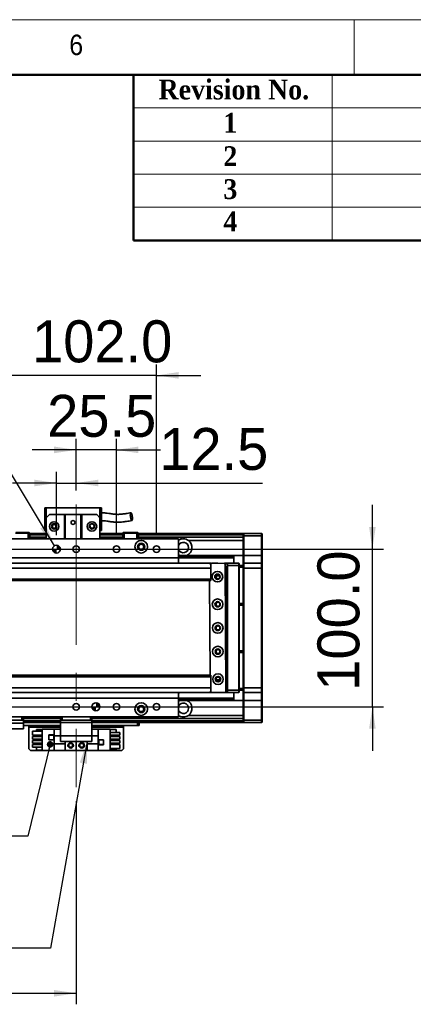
# Model space of a CAD drawing. Header units: millimetres. Extents: x 35 to 2905, y 35 to 2044.
# Tile 10 of 11: x 1958 to 2208, y 1419 to 2044. Entities that reach past the tile are written whole.
import ezdxf

# ---------------------------------------------------------------- set-up
doc = ezdxf.new("R2010")
doc.units = ezdxf.units.MM
doc.header["$LTSCALE"] = 7
doc.linetypes.add('CENTERX2', pattern=[20.32, 12.7, -2.54, 2.54, -2.54])
doc.layers.add('黑色实线', color=7, linetype='Continuous')
doc.styles.add('SLDTEXTSTYLE1', font='Gothic.ttf', dxfattribs={"width": 0.913})
doc.styles.add('SLDTEXTSTYLE2', font='timesbd.ttf', dxfattribs={"width": 0.933})
doc.styles.add('SLDTEXTSTYLE8', font='txt')
doc.dimstyles.new('SLDDIMSTYLE0', dxfattribs={"dimtxt": 26.6, "dimasz": 14, "dimexe": 0, "dimexo": 0.0625, "dimgap": 6.65, "dimtad": 2, "dimdec": 1, "dimrnd": 1e-09, "dimzin": 4, "dimdsep": 46, "dimtxsty": 'SLDTEXTSTYLE8', "dimsah": 1, "dimcen": 0.09, "dimadec": 0, "dimazin": 1, "dimtfac": 1, "dimtdec": 1, "dimtmove": 0, "dimatfit": 0, "dimfxl": 0, "dimfrac": 2, "dimtolj": 1, "dimtzin": 12, "dimarcsym": 0})
doc.dimstyles.new('SLDDIMSTYLE1', dxfattribs={"dimtxt": 26.6, "dimasz": 14, "dimexe": 0, "dimexo": 0.0625, "dimgap": 6.65, "dimtad": 2, "dimdec": 1, "dimrnd": 1e-09, "dimzin": 12, "dimdsep": 46, "dimtxsty": 'SLDTEXTSTYLE8', "dimsah": 1, "dimcen": 0.09, "dimadec": 0, "dimazin": 3, "dimtfac": 1, "dimtdec": 1, "dimtmove": 0, "dimatfit": 0, "dimfxl": 0, "dimfrac": 2, "dimtolj": 1, "dimtzin": 12, "dimarcsym": 0})
doc.dimstyles.new('SLDDIMSTYLE2', dxfattribs={"dimtxt": 0.18, "dimasz": 14, "dimexe": 0, "dimexo": 0.0625, "dimgap": 0, "dimtad": 0, "dimtih": 1, "dimtoh": 1, "dimdec": 0, "dimrnd": 1e-09, "dimzin": 0, "dimdsep": 46, "dimtxsty": 'Standard', "dimsah": 1, "dimcen": 0.09, "dimadec": 0, "dimazin": 0, "dimtfac": 14, "dimtdec": 0, "dimtofl": 0, "dimtmove": 0, "dimatfit": 3, "dimfxl": 0, "dimfrac": 2, "dimtolj": 1, "dimtzin": 0, "dimarcsym": 0})
doc.dimstyles.new('SLDDIMSTYLE4', dxfattribs={"dimtxt": 26.6, "dimasz": 14, "dimexe": 0, "dimexo": 0.0625, "dimgap": 6.65, "dimtad": 0, "dimtih": 1, "dimtoh": 1, "dimdec": 1, "dimrnd": 1e-09, "dimzin": 4, "dimdsep": 46, "dimtxsty": 'SLDTEXTSTYLE8', "dimsah": 1, "dimcen": 0, "dimadec": 0, "dimazin": 1, "dimtfac": 1, "dimtdec": 1, "dimtofl": 0, "dimtmove": 0, "dimatfit": 3, "dimfxl": 0, "dimfrac": 2, "dimtolj": 1, "dimtzin": 12, "dimarcsym": 0})
doc.dimstyles.new('SLDDIMSTYLE5', dxfattribs={"dimtxt": 26.6, "dimasz": 14, "dimexe": 0, "dimexo": 0.0625, "dimgap": 6.65, "dimtad": 2, "dimdec": 1, "dimrnd": 1e-09, "dimzin": 4, "dimdsep": 46, "dimtxsty": 'SLDTEXTSTYLE8', "dimsah": 1, "dimcen": 0.09, "dimadec": 0, "dimazin": 1, "dimtfac": 1, "dimtdec": 1, "dimtofl": 0, "dimtmove": 0, "dimatfit": 3, "dimfxl": 0, "dimfrac": 2, "dimtolj": 1, "dimtzin": 12, "dimarcsym": 0})
doc.dimstyles.new('SLDDIMSTYLE6', dxfattribs={"dimtxt": 0.18, "dimasz": 4.2, "dimexe": 0, "dimexo": 0.0625, "dimgap": 0, "dimtad": 0, "dimtih": 1, "dimtoh": 1, "dimdec": 0, "dimrnd": 1e-09, "dimzin": 0, "dimdsep": 46, "dimtxsty": 'Standard', "dimblk1": 'DOT', "dimblk2": 'DOT', "dimsah": 1, "dimcen": 0.09, "dimadec": 0, "dimazin": 0, "dimtfac": 4.2, "dimtdec": 0, "dimtofl": 0, "dimtmove": 0, "dimatfit": 3, "dimldrblk": 'DOT', "dimfxl": 0, "dimfrac": 2, "dimtolj": 1, "dimtzin": 0, "dimarcsym": 0})

# ---------------------------------------------------------------- blocks, each defined once
blk = doc.blocks.new('_D_8')
at = {"layer": '黑色实线'}
for p, q in [((2181.56, 1708.1), (2181.56, 1736.1)), ((433.45, 1708.1), (2188.56, 1708.1)), ((2181.56, 1608.1), (2181.56, 1708.1)), ((433.45, 1608.1), (2188.56, 1608.1)), ((2181.56, 1608.1), (2181.56, 1580.1))]:
    blk.add_line(p, q, dxfattribs=at)
for points in [[(2181.56, 1708.1), (2183.66, 1722.1), (2179.46, 1722.1)], [(2181.56, 1608.1), (2179.46, 1594.1), (2183.66, 1594.1)]]:
    blk.add_solid(points, dxfattribs=at)
at = {"layer": '黑色实线', "insert": (2146.66, 1618.21), "char_height": 26.6, "attachment_point": 1, "rotation": 90, "style": 'SLDTEXTSTYLE8'}
blk.add_mtext('100.0', dxfattribs=at)
blk = doc.blocks.new('_D_13')
at = {"layer": '黑色实线'}
for p, q in [((1981.06, 1716.99), (1981.06, 1757.05)), ((1993.56, 1745.22), (1993.56, 1757.05)), ((1981.06, 1750.05), (1953.06, 1750.05)), ((1981.06, 1750.05), (1993.56, 1750.05)), ((1993.56, 1750.05), (2111.81, 1750.05))]:
    blk.add_line(p, q, dxfattribs=at)
for points in [[(1981.06, 1750.05), (1967.06, 1752.15), (1967.06, 1747.95)], [(1993.56, 1750.05), (2007.56, 1747.95), (2007.56, 1752.15)]]:
    blk.add_solid(points, dxfattribs=at)
at = {"layer": '黑色实线', "insert": (2046.27, 1784.95), "char_height": 26.6, "attachment_point": 1, "style": 'SLDTEXTSTYLE8'}
blk.add_mtext('12.5', dxfattribs=at)
blk = doc.blocks.new('_D_14')
at = {"layer": '黑色实线'}
for p, q in [((1993.56, 1745.22), (1993.56, 1778.06)), ((2019.06, 1716.99), (2019.06, 1778.06)), ((1993.56, 1771.06), (1965.56, 1771.06)), ((2019.06, 1771.06), (1993.56, 1771.06)), ((2019.06, 1771.06), (2047.06, 1771.06))]:
    blk.add_line(p, q, dxfattribs=at)
for points in [[(1993.56, 1771.06), (1979.56, 1773.16), (1979.56, 1768.96)], [(2019.06, 1771.06), (2033.06, 1768.96), (2033.06, 1773.16)]]:
    blk.add_solid(points, dxfattribs=at)
at = {"layer": '黑色实线', "insert": (1975.15, 1805.97), "char_height": 26.6, "attachment_point": 1, "style": 'SLDTEXTSTYLE8'}
blk.add_mtext('25.5', dxfattribs=at)
blk = doc.blocks.new('_D_15')
at = {"layer": '黑色实线'}
for p, q in [((1942.56, 1716.99), (1942.56, 1825.33)), ((2044.56, 1716.99), (2044.56, 1825.33)), ((1942.56, 1818.33), (1914.56, 1818.33)), ((2044.56, 1818.33), (1942.56, 1818.33)), ((2044.56, 1818.33), (2072.56, 1818.33))]:
    blk.add_line(p, q, dxfattribs=at)
for points in [[(1942.56, 1818.33), (1928.56, 1820.43), (1928.56, 1816.23)], [(2044.56, 1818.33), (2058.56, 1816.23), (2058.56, 1820.43)]]:
    blk.add_solid(points, dxfattribs=at)
at = {"layer": '黑色实线', "insert": (1965.55, 1853.23), "char_height": 26.6, "attachment_point": 1, "style": 'SLDTEXTSTYLE8'}
blk.add_mtext('102.0', dxfattribs=at)
blk = doc.blocks.new('SW_SYMBOL_HOLE_DEPTH')
at = {"layer": '黑色实线', "color": 0}
for p, q in [((0, 6125), (5600, 6125)), ((2800, 6125), (2800, 525)), ((700, 3885), (2800, 525)), ((4900, 3885), (2800, 525))]:
    blk.add_line(p, q, dxfattribs=at)
blk = doc.blocks.new('_D_16')
at = {"layer": '黑色实线'}
for p, q in [((1938.34, 1779.06), (1910.34, 1779.06)), ((1979.77, 1710.24), (1938.34, 1779.06))]:
    blk.add_line(p, q, dxfattribs=at)
blk.add_solid([(1979.77, 1710.24), (1974.35, 1723.32), (1970.75, 1721.15)], dxfattribs=at)
at = {"layer": '黑色实线', "xscale": 0.004985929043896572, "yscale": 0.004985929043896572, "zscale": 0.004985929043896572}
blk.add_blockref('SW_SYMBOL_HOLE_DEPTH', (1815.4, 1761.45), dxfattribs=at)
at = {"layer": '黑色实线', "char_height": 26.6, "attachment_point": 1, "style": 'SLDTEXTSTYLE8'}
for s, insert in [('2X ', (1614.04, 1792.46)), ('%%c', (1664.06, 1792.2)), (' 5.0H7 ', (1705.16, 1792.46)), (' 7.0', (1854.34, 1792.46))]:
    blk.add_mtext(s, dxfattribs=dict(at, insert=insert))
blk = doc.blocks.new('_D_18')
at = {"layer": '黑色实线'}
for p, q in [((373.56, 1548.26), (373.56, 1419.3)), ((1993.56, 1548.26), (1993.56, 1419.3)), ((373.56, 1426.3), (1993.56, 1426.3))]:
    blk.add_line(p, q, dxfattribs=at)
for points in [[(373.56, 1426.3), (387.56, 1424.2), (387.56, 1428.4)], [(1993.56, 1426.3), (1979.56, 1428.4), (1979.56, 1424.2)]]:
    blk.add_solid(points, dxfattribs=at)
at = {"layer": '黑色实线', "insert": (1142.52, 1461.21), "char_height": 26.6, "attachment_point": 1, "style": 'SLDTEXTSTYLE8'}
blk.add_mtext('1620.0', dxfattribs=at)
blk = doc.blocks.new('_DOT')
at = {"color": 0, "linetype": 'ByBlock', "lineweight": -2}
blk.add_line((-0.5, 0), (-1, 0), dxfattribs=at)
at = {"color": 0, "linetype": 'ByBlock', "const_width": 0.5}
blk.add_lwpolyline([(-0.25, 0, 1), (0.25, 0, 1)], format="xyb", close=True, dxfattribs=at)
blk = doc.blocks.new('SW_DOWELSYMBOL_2')
at = {"linetype": 'Continuous', "lineweight": 18}
h = blk.add_hatch(color=0, dxfattribs=at)
edge = h.paths.add_edge_path(flags=0)
edge.add_arc((0, 0), 2.5, 180, 270)
edge.add_line((0, -2.5), (0, 0))
edge.add_line((0, 0), (-2.5, 0))
h = blk.add_hatch(color=0, dxfattribs=at)
edge = h.paths.add_edge_path(flags=0)
edge.add_arc((0, 0), 2.5, 0, 90)
edge.add_line((0, 2.5), (0, 0))
edge.add_line((0, 0), (2.5, 0))
at = {"layer": '黑色实线', "color": 0}
blk.add_circle((0, 0), 2.5, dxfattribs=at)
blk = doc.blocks.new('SW_DOWELSYMBOL_3')
at = {"linetype": 'Continuous', "lineweight": 18}
h = blk.add_hatch(color=0, dxfattribs=at)
edge = h.paths.add_edge_path(flags=0)
edge.add_arc((0, 0), 2.5, 180, 270)
edge.add_line((0, -2.5), (0, 0))
edge.add_line((0, 0), (-2.5, 0))
h = blk.add_hatch(color=0, dxfattribs=at)
edge = h.paths.add_edge_path(flags=0)
edge.add_arc((0, 0), 2.5, 0, 90)
edge.add_line((0, 2.5), (0, 0))
edge.add_line((0, 0), (2.5, 0))
at = {"layer": '黑色实线', "color": 0}
blk.add_circle((0, 0), 2.5, dxfattribs=at)

msp = doc.modelspace()

# ---------------------------------------------------------------- linework, layer by layer
at = {"color": 7, "linetype": 'Continuous', "lineweight": 18}
for p, q in [((2905, 2044), (35, 2044)), ((2170, 2044), (2170, 2009)), ((70, 2009), (2870, 2009)), ((2156, 2009), (2156, 1904)), ((2030, 1988), (2870, 1988)), ((2030, 1967), (2870, 1967)), ((2030, 1946), (2870, 1946)), ((2030, 1925), (2870, 1925))]:
    msp.add_line(p, q, dxfattribs=at)
at = {"color": 7, "linetype": 'Continuous', "lineweight": 50}
for p, q in [((2870, 2009), (70, 2009)), ((2030, 2009), (2030, 1904)), ((2870, 1904), (2030, 1904))]:
    msp.add_line(p, q, dxfattribs=at)
at = {"color": 7, "linetype": 'Continuous', "lineweight": 35}
for p, q in [((1973.563905, 1734.3998481), (1974.5639517, 1734.3998481)), ((1973.563905, 1734.3998481), (1973.563905, 1719.9998465)), ((1974.5639517, 1727.9998441), (1974.5639517, 1734.3998481)), ((1974.5639517, 1734.3998481), (2008.5639908, 1734.3998481)), ((2008.5639908, 1734.3998481), (2009.5639183, 1734.3998481)), ((2008.5639908, 1734.3998481), (2008.5639908, 1727.9998441)), ((2009.5639183, 1719.9998465), (2009.5639183, 1734.3998481)), ((1976.563926, 1729.9998481), (1974.5639517, 1727.9998441)), ((1974.5639517, 1727.9998441), (1974.5639517, 1714.5998445)), ((1976.563926, 1729.9998481), (1986.0639527, 1729.9998481)), ((1986.0639527, 1714.5998445), (1986.0639527, 1729.9998481)), ((1986.0639527, 1729.9998481), (1986.5639164, 1729.9998481)), ((1986.5639164, 1729.9998481), (1986.5639164, 1714.5998445)), ((1996.5639069, 1729.9998481), (1986.5639164, 1729.9998481)), ((1996.5639069, 1714.5998445), (1996.5639069, 1729.9998481)), ((1996.5639069, 1729.9998481), (1997.0639899, 1729.9998481)), ((1997.0639899, 1729.9998481), (1997.0639899, 1714.5998445)), ((1997.0639899, 1729.9998481), (2006.5638974, 1729.9998481)), ((2008.5639908, 1727.9998441), (2006.5638974, 1729.9998481)), ((2008.5639908, 1727.9998441), (2008.5639908, 1714.5998445)), ((1963.0639508, 1718.2998475), (1955.0639345, 1718.2998475)), ((1955.1881506, 1718.5998452), (1962.9396155, 1718.5998452)), ((1963.0639508, 1718.2998475), (1962.9396155, 1718.5998452)), ((1962.9396155, 1718.5998452), (1963.7639477, 1718.5998452)), ((1964.0638783, 1718.2998475), (1963.0639508, 1718.2998475)), ((1963.0639508, 1714.5998445), (1963.0639508, 1718.2998475)), ((1964.0638783, 1718.2998475), (1963.7639477, 1718.5998452)), ((1964.0638783, 1718.2998475), (1964.0638783, 1714.5998445)), ((1974.5639517, 1718.104985), (1964.0638783, 1718.104985)), ((1973.563905, 1719.9998465), (1974.5639517, 1719.9998465)), ((2008.5639908, 1719.9998465), (2009.5639183, 1719.9998465)), ((2023.0640127, 1718.104985), (2008.5639908, 1718.104985)), ((2023.3639433, 1718.5998452), (2023.0640127, 1718.2998475)), ((2024.0639403, 1718.2998475), (2023.0640127, 1718.2998475)), ((2023.0640127, 1714.5998445), (2023.0640127, 1718.2998475)), ((2023.3639433, 1718.5998452), (2024.1881563, 1718.5998452)), ((2024.0639403, 1718.2998475), (2024.1881563, 1718.5998452)), ((2024.0639403, 1718.2998475), (2024.0639403, 1714.5998445)), ((2032.0638373, 1718.2998475), (2024.0639403, 1718.2998475)), ((2024.1881563, 1718.5998452), (2031.9396212, 1718.5998452)), ((2032.0638373, 1718.2998475), (2031.9396212, 1718.5998452)), ((2031.9396212, 1718.5998452), (2032.7638342, 1718.5998452)), ((2032.0638373, 1714.5998445), (2032.0638373, 1718.2998475)), ((2033.0640032, 1718.2998475), (2032.0638373, 1718.2998475)), ((2033.0640032, 1718.2998475), (2032.7638342, 1718.5998452)), ((2033.0640032, 1718.2998475), (2033.0640032, 1714.5998445)), ((2099.5639517, 1718.104985), (2033.0640032, 1718.104985)), ((2099.5639517, 1717.8049837), (2099.8638823, 1718.104985)), ((2099.5639517, 1718.104985), (2099.5639517, 1717.8049837)), ((2099.8638823, 1718.104985), (2099.8638823, 1716.6049857)), ((2099.8638823, 1718.104985), (2111.2638666, 1718.104985)), ((2111.2638666, 1716.6049857), (2111.2638666, 1718.104985)), ((2111.2638666, 1718.104985), (2111.5640356, 1717.8049837)), ((2058.5638239, 1714.5998445), (1928.5639479, 1714.5998445)), ((1964.0638783, 1717.9049854), (1974.5639517, 1717.9049854)), ((1964.0638783, 1717.7049857), (1974.5639517, 1717.7049857)), ((1974.5639517, 1717.604984), (1964.0638783, 1717.604984)), ((1974.5639517, 1715.5998465), (1964.0638783, 1715.5998465)), ((2008.5639908, 1717.9049854), (2023.0640127, 1717.9049854)), ((2008.5639908, 1717.7049857), (2023.0640127, 1717.7049857)), ((2023.0640127, 1717.604984), (2008.5639908, 1717.604984)), ((2023.0640127, 1715.5998465), (2008.5639908, 1715.5998465)), ((2033.0640032, 1717.9049854), (2043.5639574, 1717.9049854)), ((2033.0640032, 1717.7049857), (2043.5639574, 1717.7049857)), ((2099.5639517, 1717.604984), (2033.0640032, 1717.604984)), ((2099.5639517, 1715.5998465), (2033.0640032, 1715.5998465)), ((2043.5639574, 1717.9049854), (2043.5639574, 1717.7049857)), ((2043.5639574, 1717.604984), (2043.5639574, 1717.7049857)), ((2058.5638239, 1714.5998445), (2058.5638239, 1702.5998463)), ((2099.5639517, 1713.5998462), (2064.7336199, 1713.5998462)), ((2099.5639517, 1716.6049857), (2099.5639517, 1717.8049837)), ((2099.5639517, 1716.6049857), (2099.8638823, 1716.6049857)), ((2099.5639517, 1704.1049828), (2099.5639517, 1716.6049857)), ((2111.2638666, 1716.6049857), (2099.8638823, 1716.6049857)), ((2099.8638823, 1716.6049857), (2099.8638823, 1704.1049828)), ((2111.2638666, 1716.6049857), (2111.5640356, 1716.6049857)), ((2111.2638666, 1704.1049828), (2111.2638666, 1716.6049857)), ((2111.5640356, 1717.8049837), (2111.5640356, 1716.6049857)), ((2111.5640356, 1716.6049857), (2111.5640356, 1704.1049828)), ((2058.5638239, 1702.5998463), (1928.5639479, 1702.5998463)), ((2058.5638239, 1704.4952106), (2059.283848, 1704.0998456)), ((2058.5638239, 1704.0998456), (2093.5639097, 1704.0998456)), ((2058.5638239, 1703.8068254), (2093.5639097, 1703.8068254)), ((2058.5638239, 1702.907965), (2093.5639097, 1702.907965)), ((2058.5638239, 1702.6149449), (2093.5639097, 1702.6149449)), ((2058.5638239, 1702.5998463), (2058.5638239, 1699.1049838)), ((2093.5639097, 1704.0998456), (2093.5639097, 1703.8068254)), ((2099.5639517, 1704.0998456), (2093.5639097, 1704.0998456)), ((2093.5639097, 1703.8068254), (2093.5639097, 1702.907965)), ((2093.5639097, 1702.907965), (2093.5639097, 1702.6149449)), ((2093.5639097, 1702.6149449), (2093.5639097, 1699.1049838)), ((2099.5639517, 1704.1049828), (2099.8638823, 1704.1049828)), ((2099.5639517, 1698.8049824), (2099.5639517, 1704.1049828)), ((2099.8638823, 1704.1049828), (2099.8638823, 1699.1049838)), ((2099.8638823, 1704.1049828), (2111.2638666, 1704.1049828)), ((2111.2638666, 1699.1049838), (2111.2638666, 1704.1049828)), ((2111.2638666, 1704.1049828), (2111.5640356, 1704.1049828)), ((2111.5640356, 1704.1049828), (2111.5640356, 1698.8049824)), ((2079.064007, 1699.1049838), (288.0639388, 1699.1049838)), ((2079.064007, 1696.1049814), (288.0639388, 1696.1049814)), ((2078.6689474, 1699.0797263), (2078.1716063, 1698.5770468)), ((2078.1716063, 1698.5770468), (2078.1720831, 1698.466659)), ((2087.668772, 1699.1281141), (2078.6689474, 1699.0797263)), ((2079.064007, 1699.1049838), (2079.064007, 1699.0818535)), ((2079.064007, 1698.466659), (2079.064007, 1696.1049814)), ((2079.064007, 1696.1049814), (2079.064007, 1689.1049803)), ((2079.3639376, 1699.1049838), (2079.3422415, 1699.0833473)), ((2079.3639376, 1699.0834665), (2079.3639376, 1699.1049838)), ((2079.3639376, 1699.1049838), (2083.3662703, 1699.1049838)), ((2088.1713583, 1698.6308102), (2087.668772, 1699.1281141)), ((2087.692137, 1699.1049838), (2089.5639612, 1699.1049838)), ((2089.5639612, 1698.8049824), (2087.9954054, 1698.8049824)), ((2088.6069491, 1617.6319834), (2088.1713583, 1698.6308102)), ((2089.0639975, 1697.1049835), (2088.179703, 1697.1049835)), ((2089.0639975, 1619.1049856), (2089.0639975, 1697.1049835)), ((2089.5639612, 1697.6049845), (2089.5639612, 1699.1049838)), ((2089.5639612, 1699.1049838), (2096.7639639, 1699.1049838)), ((2096.7639639, 1697.6049845), (2089.5639612, 1697.6049845)), ((2089.5639612, 1618.6049846), (2089.5639612, 1697.6049845)), ((2096.7639639, 1697.6049845), (2096.7639639, 1699.1049838)), ((2097.0638945, 1698.8049824), (2096.7639639, 1699.1049838)), ((2096.7639639, 1618.6049846), (2096.7639639, 1697.6049845)), ((2097.0638945, 1697.6049845), (2096.7639639, 1697.6049845)), ((2097.0638945, 1698.8049824), (2097.0638945, 1697.6049845)), ((2097.0638945, 1697.6049845), (2097.0638945, 1618.6049846)), ((2097.0638945, 1697.6049845), (2099.5639517, 1697.6049845)), ((2099.5639517, 1696.6049825), (2097.0638945, 1696.6049825)), ((2099.8638823, 1699.1049838), (2099.5639517, 1698.8049824)), ((2099.5639517, 1696.1049852), (2099.5639517, 1698.8049824)), ((2099.8638823, 1696.1049852), (2099.5639517, 1696.1049852)), ((2099.5639517, 1620.1049839), (2099.5639517, 1696.1049852)), ((2099.8638823, 1699.1049838), (2099.8638823, 1696.1049852)), ((2099.8638823, 1699.1049838), (2111.2638666, 1699.1049838)), ((2099.8638823, 1696.1049852), (2099.8638823, 1620.1049839)), ((2111.2638666, 1696.1049852), (2099.8638823, 1696.1049852)), ((2111.2638666, 1696.1049852), (2111.2638666, 1699.1049838)), ((2111.2638666, 1699.1049838), (2111.5640356, 1698.8049824)), ((2111.2638666, 1620.1049839), (2111.2638666, 1696.1049852)), ((2111.2638666, 1696.1049852), (2111.5640356, 1696.1049852)), ((2111.5640356, 1698.8049824), (2111.5640356, 1696.1049852)), ((2111.5640356, 1696.1049852), (2111.5640356, 1620.1049839)), ((2079.064007, 1689.1049803), (288.0639388, 1689.1049803)), ((288.0639388, 1688.1049801), (2079.064007, 1688.1049801)), ((2078.2278731, 1688.1049801), (2078.5504534, 1628.1049852)), ((2079.064007, 1689.1049803), (2079.064007, 1688.1049801)), ((2084.7095206, 1691.1049843), (2082.418318, 1691.1049843)), ((2083.5639193, 1692.2049843), (2083.8571741, 1692.1778922)), ((2083.5639193, 1674.7049843), (2084.0781882, 1674.6200607)), ((2097.0638945, 1673.6049843), (2099.5639517, 1673.6049843)), ((2099.5639517, 1672.6049841), (2097.0638945, 1672.6049841)), ((2097.0638945, 1643.6049831), (2099.5639517, 1643.6049831)), ((2099.5639517, 1642.6049848), (2097.0638945, 1642.6049848)), ((2079.064007, 1628.1049852), (288.0639388, 1628.1049852)), ((2079.064007, 1627.1049869), (288.0639388, 1627.1049869)), ((2079.064007, 1628.1049852), (2079.064007, 1627.1049869)), ((2079.064007, 1627.1049869), (2079.064007, 1620.1049876)), ((2082.418318, 1625.1049828), (2084.7095206, 1625.1049828)), ((2079.064007, 1620.1049876), (288.0639388, 1620.1049876)), ((2079.064007, 1620.1049876), (2079.064007, 1617.74331)), ((2088.5988428, 1619.1049856), (2089.0639975, 1619.1049856)), ((2089.5639612, 1618.6049846), (2096.7639639, 1618.6049846)), ((2089.5639612, 1617.1049853), (2089.5639612, 1618.6049846)), ((2097.0638945, 1618.6049846), (2096.7639639, 1618.6049846)), ((2096.7639639, 1617.1049853), (2096.7639639, 1618.6049846)), ((2097.0638945, 1619.6049829), (2099.5639517, 1619.6049829)), ((2097.0638945, 1618.6049846), (2097.0638945, 1617.4049829)), ((2099.5639517, 1618.6049846), (2097.0638945, 1618.6049846)), ((2099.8638823, 1620.1049839), (2099.5639517, 1620.1049839)), ((2099.5639517, 1617.4049829), (2099.5639517, 1620.1049839)), ((2099.8638823, 1620.1049839), (2111.2638666, 1620.1049839)), ((2099.8638823, 1620.1049839), (2099.8638823, 1617.1049853)), ((2111.2638666, 1620.1049839), (2111.5640356, 1620.1049839)), ((2111.2638666, 1617.1049853), (2111.2638666, 1620.1049839)), ((2111.5640356, 1620.1049839), (2111.5640356, 1617.4049829)), ((2079.064007, 1617.1049853), (288.0639388, 1617.1049853)), ((2058.5638239, 1613.5998447), (1928.5639479, 1613.5998447)), ((2058.5638239, 1617.1049853), (2058.5638239, 1613.5998447)), ((2058.5638239, 1613.5998447), (2058.5638239, 1601.5998465)), ((2058.5638239, 1613.5950205), (2093.5639097, 1613.5950205)), ((2058.5638239, 1613.302004), (2093.5639097, 1613.302004)), ((2058.5638239, 1612.4031399), (2093.5639097, 1612.4031399)), ((2058.5638239, 1612.1101235), (2093.5639097, 1612.1101235)), ((2058.5638239, 1611.7147547), (2059.283848, 1612.1101235)), ((2078.6062434, 1617.74331), (2078.6069586, 1617.5782163)), ((2078.6069586, 1617.5782163), (2079.1097834, 1617.0809124)), ((2079.064007, 1617.1261896), (2079.064007, 1617.1049853)), ((2079.1097834, 1617.0809124), (2088.1096079, 1617.1293002)), ((2089.5639612, 1617.1049853), (2083.5868075, 1617.1049853)), ((2088.1096079, 1617.1293002), (2088.6069491, 1617.6319834)), ((2088.3823588, 1617.4049829), (2089.5639612, 1617.4049829)), ((2096.7639639, 1617.1049853), (2089.5639612, 1617.1049853)), ((2093.5639097, 1617.1049853), (2093.5639097, 1613.5950205)), ((2093.5639097, 1613.5950205), (2093.5639097, 1613.302004)), ((2093.5639097, 1613.302004), (2093.5639097, 1612.4031399)), ((2093.5639097, 1612.4031399), (2093.5639097, 1612.1101235)), ((2099.5639517, 1612.1101235), (2093.5639097, 1612.1101235)), ((2097.0638945, 1617.4049829), (2096.7639639, 1617.1049853)), ((2099.8638823, 1617.1049853), (2099.5639517, 1617.4049829)), ((2099.5639517, 1612.1049826), (2099.5639517, 1617.4049829)), ((2099.8638823, 1612.1049826), (2099.5639517, 1612.1049826)), ((2099.5639517, 1599.6049833), (2099.5639517, 1612.1049826)), ((2111.2638666, 1617.1049853), (2099.8638823, 1617.1049853)), ((2099.8638823, 1617.1049853), (2099.8638823, 1612.1049826)), ((2099.8638823, 1612.1049826), (2111.2638666, 1612.1049826)), ((2099.8638823, 1612.1049826), (2099.8638823, 1599.6049833)), ((2111.2638666, 1617.1049853), (2111.5640356, 1617.4049829)), ((2111.2638666, 1612.1049826), (2111.2638666, 1617.1049853)), ((2111.5640356, 1612.1049826), (2111.2638666, 1612.1049826)), ((2111.2638666, 1599.6049833), (2111.2638666, 1612.1049826)), ((2111.5640356, 1617.4049829), (2111.5640356, 1612.1049826)), ((2111.5640356, 1612.1049826), (2111.5640356, 1599.6049833)), ((1926.0638907, 1599.5998461), (1959.063883, 1599.5998461)), ((2058.5638239, 1601.5998465), (1928.5639479, 1601.5998465)), ((1959.063883, 1599.5998461), (1959.063883, 1601.5998465)), ((1960.0639298, 1599.5998461), (1959.063883, 1599.5998461)), ((1960.0639298, 1601.5998465), (1960.0639298, 1599.5998461)), ((1983.5638954, 1600.6101225), (1960.0639298, 1600.6101225)), ((1960.0639298, 1599.5998461), (1960.0639298, 1597.7665116)), ((1983.5638954, 1599.5998461), (1983.5638954, 1601.5998465)), ((1984.5639422, 1599.5998461), (1983.5638954, 1599.5998461)), ((1983.5638954, 1598.0998431), (1983.5638954, 1599.5998461)), ((1984.5639422, 1601.5998465), (1984.5639422, 1599.5998461)), ((2002.5639488, 1599.5998461), (1984.5639422, 1599.5998461)), ((2002.5639488, 1599.5998461), (2002.5639488, 1601.5998465)), ((2003.5638764, 1599.5998461), (2002.5639488, 1599.5998461)), ((2003.5638764, 1601.5998465), (2003.5638764, 1599.5998461)), ((2099.5639517, 1600.6101225), (2003.5638764, 1600.6101225)), ((2003.5638764, 1599.5998461), (2003.5638764, 1598.0998431)), ((2099.5639517, 1602.6101228), (2064.7336199, 1602.6101228)), ((2099.8638823, 1599.6049833), (2099.5639517, 1599.6049833)), ((2099.5639517, 1598.4049816), (2099.5639517, 1599.6049833)), ((2099.8638823, 1599.6049833), (2111.2638666, 1599.6049833)), ((2099.8638823, 1599.6049833), (2099.8638823, 1598.104984)), ((2111.5640356, 1599.6049833), (2111.2638666, 1599.6049833)), ((2111.2638666, 1598.104984), (2111.2638666, 1599.6049833)), ((2111.5640356, 1599.6049833), (2111.5640356, 1598.4049816)), ((1925.0639632, 1597.7665116), (1960.0639298, 1597.7665116)), ((1960.0639298, 1594.0998424), (1925.0639632, 1594.0998424)), ((1983.5638954, 1598.104984), (1960.0639298, 1598.104984)), ((1960.0639298, 1597.7665116), (1960.0639298, 1594.0998424)), ((1983.5638954, 1596.1049874), (1960.0639298, 1596.1049874)), ((1963.5639145, 1596.1049874), (1963.5639145, 1595.1049854)), ((1963.5639145, 1581.3049827), (1963.5639145, 1595.1049854)), ((1968.2639792, 1593.6049823), (1972.0638945, 1593.6049823)), ((1968.2639792, 1592.6649873), (1968.2639792, 1593.6049823)), ((1972.0638945, 1580.3049807), (1972.0638945, 1593.9049874)), ((1972.0638945, 1593.9049874), (1979.6138956, 1593.9049874)), ((1983.5638954, 1593.9049874), (1979.6138956, 1593.9049874)), ((1979.6138956, 1593.9049874), (1979.6138956, 1589.6049817)), ((2003.5638764, 1598.0998431), (1983.5638954, 1598.0998431)), ((1983.5638954, 1598.0998431), (1983.5638954, 1589.5998482)), ((2099.5639517, 1598.104984), (2003.5638764, 1598.104984)), ((2003.5638764, 1598.0998431), (2003.5638764, 1589.5998482)), ((2032.5640394, 1596.1049874), (2003.5638764, 1596.1049874)), ((2007.5138762, 1593.9049874), (2003.5638764, 1593.9049874)), ((2007.5138762, 1589.6049817), (2007.5138762, 1593.9049874)), ((2015.0638773, 1593.9049874), (2007.5138762, 1593.9049874)), ((2015.0638773, 1593.9049874), (2015.0638773, 1580.3049807)), ((2018.8640311, 1593.6049823), (2015.0638773, 1593.6049823)), ((2018.8640311, 1593.6049823), (2018.8640311, 1591.6649853)), ((2023.5639765, 1595.1049854), (2023.5639765, 1596.1049874)), ((2023.5639765, 1595.1049854), (2023.5639765, 1581.3049827)), ((2032.5640394, 1596.1049874), (2032.5640394, 1598.104984)), ((2033.563967, 1596.1049874), (2032.5640394, 1596.1049874)), ((2033.563967, 1598.104984), (2033.563967, 1596.1049874)), ((2099.8638823, 1598.104984), (2099.5639517, 1598.4049816)), ((2099.5639517, 1598.4049816), (2099.5639517, 1598.104984)), ((2111.2638666, 1598.104984), (2099.8638823, 1598.104984)), ((2111.5640356, 1598.4049816), (2111.2638666, 1598.104984)), ((1965.8639385, 1590.1649822), (1965.8639385, 1592.6649873)), ((1965.8639385, 1592.6649873), (1972.0638945, 1592.6649873)), ((1965.8639385, 1590.1649822), (1972.0638945, 1590.1649822)), ((1965.8639385, 1587.6249824), (1965.8639385, 1589.1249855)), ((1965.8639385, 1589.1249855), (1972.0638945, 1589.1249855)), ((1965.8639385, 1587.6249824), (1972.0638945, 1587.6249824)), ((1968.2639792, 1589.1249855), (1968.2639792, 1590.1649822)), ((1968.2639792, 1586.5849857), (1968.2639792, 1587.6249824)), ((1979.3639138, 1590.2049844), (1976.1639788, 1590.2049844)), ((1976.1639788, 1590.2049844), (1976.1639788, 1587.0049824)), ((1976.1639788, 1587.0049824), (1979.3639138, 1587.0049824)), ((1979.2638972, 1590.1049827), (1976.2638762, 1590.1049827)), ((1976.2638762, 1590.1049827), (1976.2638762, 1587.1049841)), ((1976.2638762, 1587.1049841), (1979.2638972, 1587.1049841)), ((1979.2638972, 1587.1049841), (1979.2638972, 1590.1049827)), ((1979.3639138, 1587.0049824), (1979.3639138, 1590.2049844)), ((1983.5638954, 1589.6049817), (1979.6138956, 1589.6049817)), ((1979.6138956, 1584.6049864), (1979.6138956, 1589.6049817)), ((1983.5638954, 1589.5998482), (2003.5638764, 1589.5998482)), ((1983.5638954, 1586.0998486), (1983.5638954, 1589.5998482)), ((2007.5138762, 1589.6049817), (2003.5638764, 1589.6049817)), ((2003.5638764, 1589.5998482), (2003.5638764, 1586.0998486)), ((2007.5138762, 1589.6049817), (2007.5138762, 1584.6049864)), ((2010.9639122, 1587.2049858), (2007.7639773, 1587.2049858)), ((2007.7639773, 1587.2049858), (2007.7639773, 1584.0049837)), ((2010.8638956, 1587.1049841), (2007.8639939, 1587.1049841)), ((2007.8639939, 1587.1049841), (2007.8639939, 1584.1049854)), ((2010.8638956, 1584.1049854), (2010.8638956, 1587.1049841)), ((2010.9639122, 1584.0049837), (2010.9639122, 1587.2049858)), ((2021.2639525, 1591.6649853), (2015.0638773, 1591.6649853)), ((2021.2639525, 1590.1649822), (2015.0638773, 1590.1649822)), ((2021.2639525, 1589.1249855), (2015.0638773, 1589.1249855)), ((2021.2639525, 1587.6249824), (2015.0638773, 1587.6249824)), ((2018.8640311, 1590.1649822), (2018.8640311, 1589.1249855)), ((2018.8640311, 1587.6249824), (2018.8640311, 1586.5849857)), ((2021.2639525, 1591.6649853), (2021.2639525, 1590.1649822)), ((2021.2639525, 1589.1249855), (2021.2639525, 1587.6249824)), ((1963.5639145, 1581.3049827), (1964.5639612, 1580.3049807)), ((1965.8639385, 1585.0849827), (1965.8639385, 1586.5849857)), ((1965.8639385, 1586.5849857), (1972.0638945, 1586.5849857)), ((1965.8639385, 1585.0849827), (1972.0638945, 1585.0849827)), ((1965.8639385, 1582.5449829), (1965.8639385, 1584.0449859)), ((1965.8639385, 1584.0449859), (1972.0638945, 1584.0449859)), ((1965.8639385, 1582.5449829), (1972.0638945, 1582.5449829)), ((1968.2639792, 1584.0449859), (1968.2639792, 1585.0849827)), ((1968.2639792, 1580.6049858), (1968.2639792, 1582.5449829)), ((1968.2639792, 1580.6049858), (1972.0638945, 1580.6049858)), ((1979.6138956, 1584.6049864), (1986.5639164, 1584.6049864)), ((1979.6138956, 1584.6049864), (1979.6138956, 1580.3049807)), ((2003.5638764, 1586.0998486), (1983.5638954, 1586.0998486)), ((1986.5639164, 1586.0998486), (1986.5639164, 1584.6049864)), ((1986.5639164, 1580.3049807), (1986.5639164, 1584.6049864)), ((1993.5638859, 1586.0998486), (1993.5638859, 1580.3049807)), ((2000.5639746, 1584.6049864), (2000.5639746, 1586.0998486)), ((2000.5639746, 1584.6049864), (2007.5138762, 1584.6049864)), ((2000.5639746, 1584.6049864), (2000.5639746, 1580.3049807)), ((2007.5138762, 1580.3049807), (2007.5138762, 1584.6049864)), ((2007.7639773, 1584.0049837), (2010.9639122, 1584.0049837)), ((2007.8639939, 1584.1049854), (2010.8638956, 1584.1049854)), ((2021.2639525, 1586.5849857), (2015.0638773, 1586.5849857)), ((2021.2639525, 1585.0849827), (2015.0638773, 1585.0849827)), ((2021.2639525, 1584.0449859), (2015.0638773, 1584.0449859)), ((2021.2639525, 1581.5449808), (2015.0638773, 1581.5449808)), ((2018.8640311, 1580.6049858), (2015.0638773, 1580.6049858)), ((2018.8640311, 1585.0849827), (2018.8640311, 1584.0449859)), ((2018.8640311, 1581.5449808), (2018.8640311, 1580.6049858)), ((2021.2639525, 1586.5849857), (2021.2639525, 1585.0849827)), ((2021.2639525, 1584.0449859), (2021.2639525, 1581.5449808)), ((2022.564049, 1580.3049807), (2023.5639765, 1581.3049827)), ((1972.0638945, 1580.3049807), (1964.5639612, 1580.3049807)), ((1972.0638945, 1580.3049807), (1979.6138956, 1580.3049807)), ((1979.6138956, 1580.3049807), (1986.5639164, 1580.3049807)), ((1993.5638859, 1580.3049807), (1986.5639164, 1580.3049807)), ((1993.5638859, 1580.3049807), (2000.5639746, 1580.3049807)), ((2000.5639746, 1580.3049807), (2007.5138762, 1580.3049807)), ((2015.0638773, 1580.3049807), (2007.5138762, 1580.3049807)), ((2022.564049, 1580.3049807), (2015.0638773, 1580.3049807))]:
    msp.add_line(p, q, dxfattribs=at)
at = {"color": 8, "linetype": 'Continuous', "lineweight": 35}
for p, q in [((1974.5639517, 1717.104983), (1964.0638783, 1717.104983)), ((2023.0640127, 1717.104983), (2008.5639908, 1717.104983)), ((2099.5639517, 1717.104983), (2033.0640032, 1717.104983)), ((1983.5638954, 1599.1049823), (1960.0639298, 1599.1049823)), ((1963.5639145, 1595.1049854), (1983.5638954, 1595.1049854)), ((2099.5639517, 1599.1049823), (2003.5638764, 1599.1049823)), ((2003.5638764, 1595.1049854), (2023.5639765, 1595.1049854))]:
    msp.add_line(p, q, dxfattribs=at)
at = {"color": 7, "linetype": 'Continuous', "lineweight": 35, "flags": 128}
for points in [[(2059.1343596, 1699.1049838), (2058.9111998, 1699.2738549), (2058.5571482, 1699.4864498)], [(2083.5639193, 1659.704984), (2084.1761782, 1659.5831912), (2084.4172194, 1659.4584572)], [(2058.562155, 1616.7157185), (2058.9150145, 1616.9285294), (2059.1467573, 1617.1049853)]]:
    msp.add_lwpolyline(points, dxfattribs=at)
at = {"color": 7, "linetype": 'Continuous', "lineweight": 35}
for centre, radius in [((1979.5639345, 1722.499846), 3), ((1979.5639345, 1722.499846), 1.7), ((1991.5639345, 1724.999846), 1.25), ((2003.5639345, 1722.499846), 3), ((2003.5639345, 1722.499846), 1.7), ((1979.5639345, 1722.499846), 1.6), ((2003.5639345, 1722.499846), 1.6), ((2034.8139345, 1709.599846), 4), ((2034.8139345, 1709.599846), 2.25), ((1981.0639345, 1708.099846), 2.5), ((1993.5639345, 1708.099846), 2.1), ((2019.0639345, 1708.099846), 2.1), ((2034.8139345, 1709.599846), 2), ((2034.8139345, 1709.599846), 1.621), ((2044.5639345, 1708.099846), 2.1), ((2083.214469, 1690.6040446), 3.36), ((2083.214469, 1690.6040446), 1.7), ((2083.5639345, 1690.604984), 1.25), ((2083.3085559, 1673.1042975), 3.36), ((2083.3085559, 1673.1042975), 1.7), ((2083.5639345, 1673.104984), 1.25), ((2083.3892018, 1658.1045143), 3.36), ((2083.3892018, 1658.1045143), 1.7), ((2083.5639345, 1658.104984), 1.25), ((2083.4698477, 1643.1047311), 3.36), ((2083.4698477, 1643.1047311), 1.7), ((2083.5639345, 1643.104984), 1.6), ((2083.5639345, 1643.104984), 1.25), ((2083.5639345, 1625.604984), 3.36), ((2083.5639345, 1625.604984), 1.7), ((2083.5639345, 1625.604984), 1.6), ((2083.5639345, 1625.604984), 1.25), ((1993.5639345, 1608.099846), 2.1), ((2006.0639345, 1608.099846), 2.5), ((2019.0639345, 1608.099846), 2.1), ((2034.8139345, 1606.599846), 4), ((2034.8139345, 1606.599846), 2.25), ((2034.8139345, 1606.599846), 2), ((2034.8139345, 1606.599846), 1.621), ((2044.5639345, 1608.099846), 2.1), ((1990.0639345, 1583.604984), 1.75), ((1990.0639345, 1583.604984), 1.25), ((1997.0639345, 1583.604984), 1.75), ((1997.0639345, 1583.604984), 1.25)]:
    msp.add_circle(centre, radius, dxfattribs=at)
for centre, radius, start, end in [((2061.5639345, 1709.104984), 3.3, 0, 155.3800226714), ((2061.5639345, 1709.104984), 5.5, 294.4911795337, 54.8102122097), ((2061.5639345, 1709.104984), 3.3, 204.6199773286, 0), ((2083.5639345, 1690.604984), 1.6, 90, 280.8667001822), ((2083.5639345, 1673.104984), 1.6, 90, 289.0592986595), ((2083.5639345, 1658.104984), 1.6, 90, 302.5373188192), ((2061.5639345, 1607.104984), 5.5, 305.1897877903, 65.5088204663), ((2061.5639345, 1607.104984), 3.3, 0, 155.3800226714), ((2061.5639345, 1607.104984), 3.3, 204.6199773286, 0)]:
    msp.add_arc(centre, radius, start, end, dxfattribs=at)
for points, knots in [([(2028.3056452, 1731.1512981), (2027.2614001, 1730.9854175), (2025.4413542, 1730.6962992), (2023.0628971, 1730.325492), (2021.2523219, 1730.1812383), (2019.6680971, 1730.1531471), (2017.8981851, 1730.2332058), (2016.0435641, 1730.4550894), (2014.1460436, 1730.7411498), (2012.6262889, 1730.9628476), (2011.2058226, 1731.0979602), (2010.2620164, 1731.1504703), (2009.7047554, 1731.1280192), (2009.5639183, 1731.1223452)], [0, 0, 0, 0, 0.1728133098, 0.3012014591, 0.3944996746, 0.4621979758, 0.5502970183, 0.6704374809, 0.7542673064, 0.8531356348, 0.9124955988, 0.9778849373, 1, 1, 1, 1]), ([(2027.9239371, 1729.989246), (2027.9503406, 1730.2383462), (2028.0032061, 1730.737098), (2028.1807762, 1731.1419915), (2028.4037514, 1731.1833285), (2028.6352476, 1730.9031421), (2028.8513173, 1730.3922835), (2029.0387964, 1729.6989412), (2029.1789299, 1728.8916379), (2029.2564568, 1728.0523744), (2029.2603194, 1727.2735736), (2029.1875618, 1726.6527442), (2029.0463897, 1726.2619076), (2028.8475564, 1726.1749261), (2028.64642, 1726.2790945), (2028.4567008, 1726.6235475), (2028.2870166, 1727.1545613), (2028.1358507, 1727.8881622), (2028.0239436, 1728.6343323), (2027.9513893, 1729.1784361), (2027.9214092, 1729.4372283), (2027.9107877, 1729.5223612), (2027.9104053, 1729.5446679), (2027.9101926, 1729.6188635), (2027.9117215, 1729.7749666), (2027.9192512, 1729.9070494), (2027.9239371, 1729.989246)], [0, 0, 0, 0, 0.0648177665, 0.1297789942, 0.1897337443, 0.2426168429, 0.2944122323, 0.3462446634, 0.3987251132, 0.4521998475, 0.5066017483, 0.5614529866, 0.6160519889, 0.6697710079, 0.7270685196, 0.7653781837, 0.8036901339, 0.8589081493, 0.9142285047, 0.9495555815, 0.9640016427, 0.9648502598, 0.9657589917, 0.968709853, 0.980527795, 1, 1, 1, 1]), ([(2009.5639183, 1726.1140872), (2009.933045, 1726.1301061), (2010.8205728, 1726.1686217), (2012.1918563, 1725.9891361), (2013.6083948, 1725.7883969), (2014.8842602, 1725.5960344), (2015.9844333, 1725.4489463), (2016.9373588, 1725.3434727), (2018.183016, 1725.2346726), (2020.0116596, 1725.157396), (2022.6114527, 1725.2556216), (2025.6106505, 1725.6740603), (2027.7487757, 1726.0233776), (2028.8764193, 1726.2076069)], [0, 0, 0, 0, 0.0561689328, 0.1350525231, 0.2093757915, 0.275829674, 0.3326414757, 0.3788425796, 0.4216769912, 0.5224866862, 0.6560383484, 0.8185952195, 1, 1, 1, 1]), ([(1979.3513968, 1721.3696618), (1979.2224999, 1721.3912549), (1978.9640654, 1721.4345484), (1978.6254891, 1721.657822), (1978.3656407, 1721.9771131), (1978.2168819, 1722.3797155), (1978.2041269, 1722.8237154), (1978.3394923, 1723.2603806), (1978.5983194, 1723.6321526), (1978.8423853, 1723.7950953), (1978.9566948, 1723.8714103)], [0, 0, 0, 0, 0.115348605, 0.2312704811, 0.3517785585, 0.477009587, 0.6065193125, 0.7402402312, 0.8783401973, 1, 1, 1, 1]), ([(1979.5639469, 1721.3497725), (1979.5679601, 1721.3497864), (1979.6881841, 1721.3502016), (1979.9257566, 1721.3893958), (1980.2416069, 1721.5487486), (1980.4955503, 1721.7955536), (1980.6638026, 1722.1070817), (1980.7310387, 1722.4547433), (1980.6907903, 1722.8065371), (1980.5470989, 1723.1301198), (1980.3130875, 1723.3958222), (1980.0101981, 1723.5792061), (1979.6662258, 1723.6632828), (1979.3128804, 1723.6404351), (1978.9826064, 1723.5128053), (1978.7057093, 1723.2921237), (1978.5077844, 1722.9985276), (1978.4069483, 1722.6590937), (1978.4124114, 1722.3051876), (1978.5235861, 1721.9686164), (1978.7307649, 1721.6828376), (1979.0131836, 1721.4647793), (1979.2386637, 1721.4013663), (1979.3513968, 1721.3696618)], [0, 0, 0, 0, 0.001723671, 0.0516367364, 0.1015442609, 0.1514561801, 0.20137065, 0.2512883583, 0.3012036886, 0.3511153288, 0.4010268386, 0.4509414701, 0.5008552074, 0.5507758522, 0.6006881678, 0.6506023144, 0.7005167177, 0.7504306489, 0.8003418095, 0.8502557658, 0.9001741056, 0.9500901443, 1, 1, 1, 1]), ([(1980.1711991, 1723.8714103), (1980.3026384, 1723.7812935), (1980.5715402, 1723.5969301), (1980.8318593, 1723.1731228), (1980.9386631, 1722.6976184), (1980.8760248, 1722.2289471), (1980.6648778, 1721.8247505), (1980.3400564, 1721.530405), (1980.0220801, 1721.3967733), (1979.8305489, 1721.375629), (1979.7764971, 1721.3696618)], [0, 0, 0, 0, 0.1408046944, 0.2880617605, 0.430435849, 0.5679417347, 0.7005817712, 0.8284657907, 0.9515915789, 1, 1, 1, 1]), ([(2003.4356072, 1721.3671398), (2003.3794196, 1721.3692749), (2003.186098, 1721.3766209), (2002.8600201, 1721.488355), (2002.5183861, 1721.7579932), (2002.2816131, 1722.1446615), (2002.1885368, 1722.6049709), (2002.2616602, 1723.086037), (2002.5026635, 1723.5259213), (2002.7740635, 1723.7664235), (2002.9385873, 1723.8610377), (2002.9566242, 1723.8714103)], [0, 0, 0, 0, 0.0488302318, 0.1680075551, 0.2919188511, 0.4205444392, 0.5539599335, 0.692167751, 0.834935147, 0.9819037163, 1, 1, 1, 1]), ([(2003.3513262, 1721.3696618), (2003.2195572, 1721.4087712), (2002.9739268, 1721.481675), (2002.7009204, 1721.7180658), (2002.5335919, 1721.9653525), (2002.4335531, 1722.2333117), (2002.4096281, 1722.4429669), (2002.4158528, 1722.5747337), (2002.4183907, 1722.600463), (2002.4188131, 1722.6057238), (2002.4190204, 1722.6076874), (2002.4189898, 1722.6082786), (2002.4189903, 1722.6081334), (2002.4189904, 1722.6081197)], [0, 0, 0, 0, 0.2369318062, 0.4416644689, 0.6142326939, 0.7545057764, 0.9380771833, 0.9829633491, 0.9897878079, 0.9952063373, 0.9975516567, 0.999768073, 1, 1, 1, 1]), ([(2003.7765457, 1721.3696618), (2003.915985, 1721.394235), (2004.1951461, 1721.4434313), (2004.5472669, 1721.6970404), (2004.7977781, 1722.0429997), (2004.9217865, 1722.4534618), (2004.9120381, 1722.8814171), (2004.7719606, 1723.2839562), (2004.5236375, 1723.6351706), (2004.2887682, 1723.7926254), (2004.1712477, 1723.8714103)], [0, 0, 0, 0, 0.1247836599, 0.24982011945, 0.37484516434, 0.49984360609, 0.6248305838, 0.74982333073, 0.87482025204, 1, 1, 1, 1]), ([(2060.21225, 1714.4362782), (2060.2134948, 1714.5780176), (2060.2160944, 1714.8740066), (2060.142962, 1715.2283049), (2059.9348854, 1715.4578661), (2059.5973117, 1715.5618616), (2059.1661874, 1715.594862), (2058.6510702, 1715.5985071), (2058.101185, 1715.5975557), (2057.5984192, 1715.5750228), (2057.222232, 1715.4762859), (2057.0083145, 1715.2611376), (2056.9203287, 1714.9584554), (2056.9179801, 1714.697813), (2056.9168284, 1714.5699938)], [0, 0, 0, 0, 0.07975843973, 0.16655654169, 0.25378293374, 0.33125943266, 0.41050532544, 0.49736590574, 0.5883793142, 0.67981637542, 0.76858634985, 0.84909033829, 0.92599374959, 1, 1, 1, 1]), ([(2060.21225, 1714.4362782), (2060.2005885, 1714.433349), (2060.1698714, 1714.4256333), (2059.9747254, 1714.3731095), (2059.6174814, 1714.2560255), (2059.1642528, 1714.0601029), (2058.7923035, 1713.8702932), (2058.6009345, 1713.733779), (2058.5638239, 1713.7073059)], [0, 0, 0, 0, 0.1239632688, 0.32652856, 0.5288720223, 0.733188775, 0.9482594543, 1, 1, 1, 1]), ([(2064.7336199, 1713.5998462), (2064.2748319, 1713.8672749), (2063.3278766, 1714.4192574), (2061.7291017, 1714.6942431), (2060.6919148, 1714.5178529), (2060.21225, 1714.4362782)], [0, 0, 0, 0, 0.335628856, 0.6927502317, 1, 1, 1, 1]), ([(2058.5569098, 1699.4865988), (2058.7157876, 1699.3970393), (2058.9189465, 1699.2825186), (2058.9863846, 1699.1367549), (2059.0010836, 1699.1049838)], [0, 0, 0, 0, 0.7820373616, 1, 1, 1, 1]), ([(2059.0099051, 1617.1049853), (2058.9511241, 1617.0215595), (2058.8487333, 1616.8762397), (2058.6440765, 1616.7618264), (2058.5569098, 1616.7130959)], [0, 0, 0, 0, 0.5740835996, 1, 1, 1, 1]), ([(2058.5638239, 1602.5240835), (2058.9688906, 1602.288633), (2059.8636745, 1601.7685277), (2061.4869121, 1601.5271449), (2063.2281771, 1601.7403513), (2064.2338977, 1602.3214077), (2064.7336199, 1602.6101228)], [0, 0, 0, 0, 0.213465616, 0.4715411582, 0.7374194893, 1, 1, 1, 1])]:
    msp.add_open_spline(points, degree=3, knots=knots, dxfattribs=at)
at = {"layer": '黑色实线', "linetype": 'CENTERX2', "lineweight": 18}
msp.add_line((1993.5639345, 1736.3284391), (1993.5639345, 1557.149846), dxfattribs=at)

# ---------------------------------------------------------------- block references
at = {"layer": '黑色实线'}
for name, p in [('SW_DOWELSYMBOL_2', (1981.0639345, 1708.099846)), ('SW_DOWELSYMBOL_3', (2006.0639345, 1608.099846))]:
    msp.add_blockref(name, p, dxfattribs=at)

# ---------------------------------------------------------------- texts
at = {"color": 7, "linetype": 'Continuous', "lineweight": 0, "attachment_point": 1}
for s, insert, char_height, style in [('6', (1989.1666667, 2034.5241742), 12.9645833, 'SLDTEXTSTYLE1'), ('Revision No.', (2045.7430204, 2006.0121185), 12.6, 'SLDTEXTSTYLE2'), ('1', (2086.9609101, 1984.8497307), 12.6, 'SLDTEXTSTYLE2'), ('2', (2086.9609101, 1963.6786098), 12.6, 'SLDTEXTSTYLE2'), ('3', (2086.9609101, 1942.8163997), 12.6, 'SLDTEXTSTYLE2'), ('4', (2086.9609101, 1922.3142876), 12.6, 'SLDTEXTSTYLE2')]:
    msp.add_mtext(s, dxfattribs=dict(at, insert=insert, char_height=char_height, style=style))

# ---------------------------------------------------------------- dimensions: what is measured, and where the dimension line sits
at = {"layer": '黑色实线'}
for base, p1, p2, dimstyle, picture, middle in [((1942.5639345, 1818.325156), (2044.5639345, 1708.099846), (1942.5639345, 1708.099846), 'SLDDIMSTYLE0', '_D_15', (2007.9225206, 1818.325156)), ((1993.5639345, 1771.0636688), (2019.0639345, 1708.099846), (1993.5639345, 1736.3284391), 'SLDDIMSTYLE1', '_D_14', (2007.9225206, 1771.0636688)), ((1993.5639345, 1750.0519567), (1981.0639345, 1708.099846), (1993.5639345, 1736.3284391), 'SLDDIMSTYLE1', '_D_13', (2079.0412306, 1750.0519567)), ((1993.5639345, 1426.304934), (373.5639345, 1557.149846), (1993.5639345, 1557.149846), 'SLDDIMSTYLE5', '_D_18', (1194.4994266, 1426.304934))]:
    dim = msp.add_linear_dim(base=base, p1=p1, p2=p2, dimstyle=dimstyle, dxfattribs=at)
    dim.commit()
    dim.dimension.update_dxf_attribs({"geometry": picture, "text_midpoint": middle, "dimtype": 160})
dim = msp.add_diameter_dim_2p(p1=(1982.3534387, 1705.9580759), p2=(1979.7744303, 1710.241616), text='2X <>H7 {\\fGDT;x} 7.0\\P', dimstyle='SLDDIMSTYLE4', dxfattribs=at)
dim.commit()
dim.dimension.update_dxf_attribs({"geometry": '_D_16', "text_midpoint": (1762.1897246, 1779.0554428), "dimtype": 163})
dim = msp.add_linear_dim(base=(2181.5639345, 1708.099846), p1=(424.5639345, 1608.099846), p2=(424.5639345, 1708.099846), angle=90, dimstyle='SLDDIMSTYLE0', dxfattribs=at)
dim.commit()
dim.dimension.update_dxf_attribs({"geometry": '_D_8', "text_midpoint": (2181.5639345, 1660.581263), "dimtype": 160})

# ---------------------------------------------------------------- leaders
at = {"layer": '黑色实线', "color": 7}
for points, dimstyle in [([(1976.9964498, 1584.2270395), (1962.9324491, 1525.9591827), (1918.4824491, 1525.9591827)], 'SLDDIMSTYLE6'), ([(2000.5639345, 1586.0336255), (1977.218803, 1454.9954781), (1947.3854484, 1454.9954781)], 'SLDDIMSTYLE2')]:
    msp.add_leader(points, dimstyle=dimstyle, dxfattribs=at)

doc.saveas('drawing.dxf')
